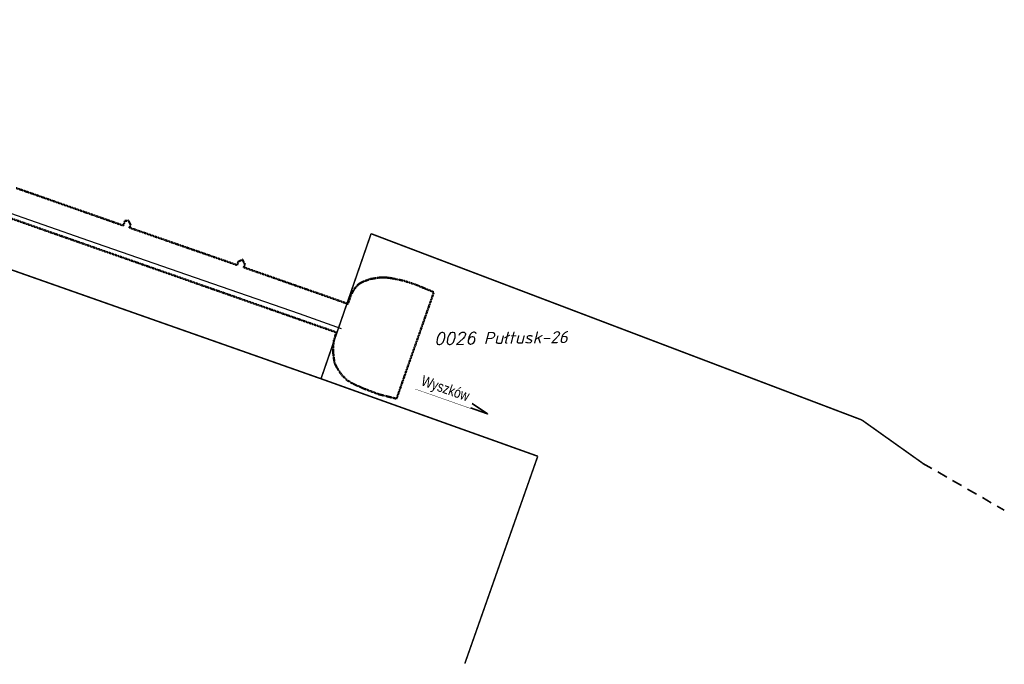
# Model space of a CAD drawing. Header units: metres. Extents: x 7508979 to 7510298, y 5841961 to 5842536.
# Tile 64 of 64: x 7509971 to 7510298, y 5841961 to 5842175. Entities that reach past the tile are written whole.
import ezdxf

# ---------------------------------------------------------------- set-up
doc = ezdxf.new("R2010")
doc.units = ezdxf.units.M
doc.linetypes.add('DASHED', pattern=[0.75, 0.5, -0.25])
doc.linetypes.add('DGN Style 2', pattern=[75.786198, 45.471719, -30.314479])
for name, color, linetype, lineweight in [('AKP-Granice działek', 3, 'Continuous', 50), ('AKP-Granice robót', 6, 'Continuous', 18), ('AKP_granice_nr', 150, 'Continuous', 18)]:
    doc.layers.add(name, color=color, linetype=linetype, lineweight=lineweight)
doc.layers.add('robocza', color=6, linetype='Continuous')
doc.styles.add('Arial-0', font='arial.ttf', dxfattribs={"width": 0.8})
doc.styles.add('Romans', font='romans.shx', dxfattribs={"height": 10})

msp = doc.modelspace()

# ---------------------------------------------------------------- linework, layer by layer
at = {"layer": 'AKP-Granice działek', "color": 204, "linetype": 'DGN Style 2', "lineweight": 35, "ltscale": 0.075}
msp.add_line((7510270.61, 5842027.33), (7510297.62, 5842011.82), dxfattribs=at)
at = {"layer": 'AKP-Granice działek', "color": 204, "linetype": 'DGN Style 2', "lineweight": 35, "ltscale": 0.075, "const_width": 0.5}
for points in [[(7509768.04, 5842161.94), (7510070.71, 5842055.45), (7510142.68, 5842029.73)], [(7510070.7, 5842055.45), (7510087.33, 5842103.62)], [(7510087.33, 5842103.62), (7510250.31, 5842041.76)], [(7510250.31, 5842041.76), (7510270.61, 5842027.33)], [(7510142.68, 5842029.73), (7510118.46, 5841960.89)]]:
    msp.add_lwpolyline(points, dxfattribs=at)
at = {"layer": 'AKP-Granice robót', "color": 7, "linetype": 'DASHED', "lineweight": 50, "ltscale": 0.3}
msp.add_lwpolyline([(7509779.29, 5842174.68), (7510075.77, 5842070.86), (7510074.93, 5842067.98), (7510074.68, 5842065.5), (7510074.73, 5842064.15)], dxfattribs=at)
at = {"layer": 'AKP_granice_nr', "color": 204, "linetype": 'ByBlock', "lineweight": 35, "ltscale": 0.5}
msp.add_lwpolyline([(7510102.08, 5842052.18), (7510126.04, 5842043.78), (7510120.57, 5842047.41), (7510120.03, 5842045.89)], dxfattribs=at)
at = {"layer": 'robocza'}
for p, q in [((7509993.59, 5842101.25), (7509963.15, 5842111.94)), ((7510026.17, 5842089.94), (7509993.59, 5842101.25)), ((7510063.58, 5842076.96), (7510026.17, 5842089.94)), ((7510077.49, 5842071.98), (7510063.58, 5842076.96))]:
    msp.add_line(p, q, dxfattribs=at)

# ---------------------------------------------------------------- texts
at = {"layer": 'AKP_granice_nr', "color": 204, "linetype": 'DGN Style 2', "lineweight": 35, "ltscale": 0.075, "insert": (7510103.87, 5842070.73), "char_height": 3, "attachment_point": 1, "rotation": 0.6798, "style": 'Romans'}
msp.add_mtext_dynamic_manual_height_columns('\\pxqc;{\\H1.3333x;\\Q15;0026 Pułtusk-26}', width=53.111, gutter_width=12.5, heights=[0], dxfattribs=at)

# ---------------------------------------------------------------- next in the draw order: texts
at = {"layer": 'AKP_granice_nr', "color": 204, "linetype": 'ByBlock', "lineweight": 35, "insert": (7510118.89, 5842046.92), "char_height": 3.5, "width": 31.0491, "attachment_point": 9, "rotation": 340.6887, "style": 'Arial-0', "bg_fill": 2}
msp.add_mtext('\\pxi-5,l5,t5;Wyszków', dxfattribs=at)

# ---------------------------------------------------------------- next in the draw order: linework, layer by layer
at = {"layer": 'AKP-Granice robót', "color": 7, "linetype": 'DASHED', "lineweight": 50, "ltscale": 0.3}
for points in [[(7510074.73, 5842064.08), (7510075.17, 5842060.71), (7510076.02, 5842059.03), (7510077.6, 5842056.71), (7510079.31, 5842055.03), (7510081.12, 5842053.88), (7510083.34, 5842052.89), (7510084.82, 5842052.22), (7510089.95, 5842050.28), (7510095.78, 5842048.83), (7510108.18, 5842084.18), (7510107.66, 5842084.43), (7510106.2, 5842085.02), (7510102.01, 5842086.76), (7510098.2, 5842088), (7510094.95, 5842088.66), (7510093.41, 5842088.96), (7510091.57, 5842089.11), (7510089.73, 5842089), (7510087.17, 5842088.58), (7510084.88, 5842087.79), (7510083.29, 5842086.96), (7510082.44, 5842086.07), (7510081.66, 5842085.1), (7510080.68, 5842083.27), (7510079.65, 5842080.33), (7510045.05, 5842092.44), (7510045.42, 5842093.49), (7510044.61, 5842095.08), (7510043.24, 5842094.3), (7510042.84, 5842093.2), (7510007.1, 5842105.61), (7510007.45, 5842106.52), (7510006.72, 5842107.99), (7510005.57, 5842107.84), (7510005.05, 5842106.31), (7509969.51, 5842118.76)], [(7510074.73, 5842064.08), (7510075.17, 5842060.71), (7510076.02, 5842059.03), (7510077.6, 5842056.71), (7510079.31, 5842055.03), (7510081.12, 5842053.88), (7510083.34, 5842052.89), (7510084.82, 5842052.22), (7510089.95, 5842050.28), (7510095.78, 5842048.83), (7510108.18, 5842084.18), (7510107.66, 5842084.43), (7510106.2, 5842085.02), (7510102.01, 5842086.76), (7510098.2, 5842088), (7510094.95, 5842088.66), (7510093.41, 5842088.96), (7510091.57, 5842089.11), (7510089.73, 5842089), (7510087.17, 5842088.58), (7510084.88, 5842087.79), (7510083.29, 5842086.96), (7510082.44, 5842086.07)]]:
    msp.add_lwpolyline(points, dxfattribs=at)

doc.saveas('drawing.dxf')
